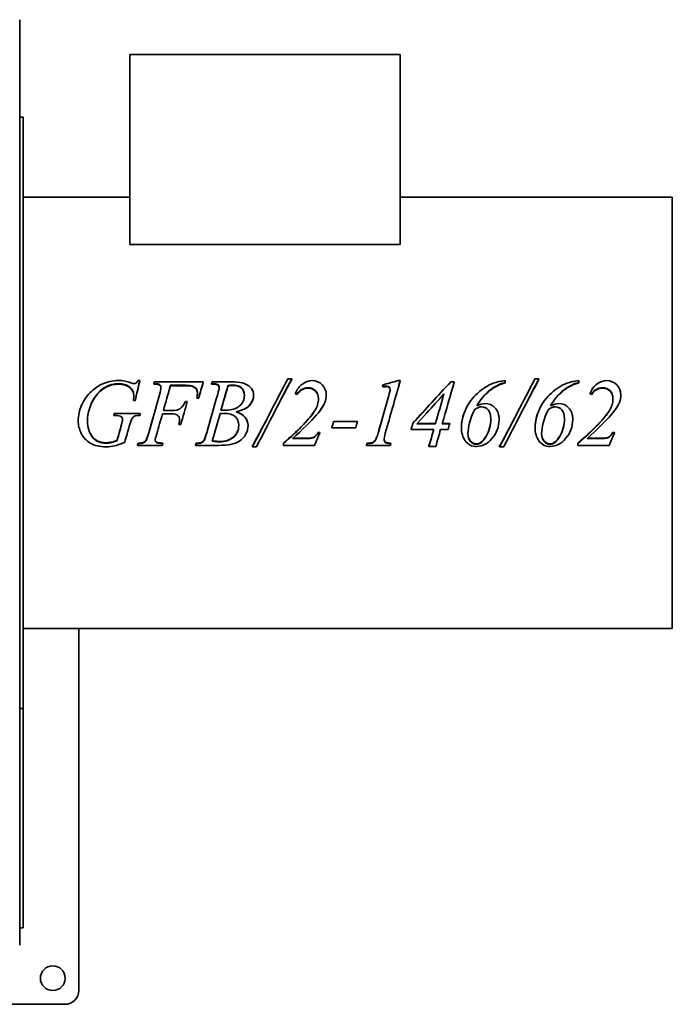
# Model space of a CAD drawing. Header units: millimetres. Extents: x 270 to 570, y 154 to 440.
# Tile 2 of 2: x 383 to 570, y 154 to 438. Entities that reach past the tile are written whole.
import ezdxf

# ---------------------------------------------------------------- set-up
doc = ezdxf.new("R2010")
doc.units = ezdxf.units.MM
doc.header["$LTSCALE"] = 2
doc.layers.add('Krawędzie widoczne(ISO)', color=7, linetype='Continuous', lineweight=35, true_color=0x262659)

msp = doc.modelspace()

# ---------------------------------------------------------------- linework, layer by layer
at = {"layer": 'Krawędzie widoczne(ISO)'}
for p, q in [((382.75, 437.5), (382.75, 314.5)), ((414.43, 427.5), (414.43, 372.84)), ((414.43, 427.5), (492.07, 427.5)), ((492.07, 427.5), (492.07, 372.84)), ((383.75, 409.5), (382.75, 409.5)), ((383.75, 239.5), (383.75, 409.5)), ((414.43, 386.5), (383.75, 386.5)), ((570.25, 386.5), (492.07, 386.5)), ((570.25, 262.5), (570.25, 386.5)), ((414.43, 372.84), (492.07, 372.84)), ((459.77, 334.26), (460.89, 334.26)), ((460.89, 334.11), (460.89, 334.26)), ((530.8, 334.26), (531.92, 334.26)), ((531.92, 334.11), (531.92, 334.26)), ((416.76, 333.79), (417.24, 333.79)), ((417.24, 333.64), (417.24, 333.79)), ((421.3, 332.75), (421.3, 332.89)), ((421.46, 333.38), (435.49, 333.38)), ((429.71, 332.43), (426.08, 332.43)), ((426.08, 332.3), (426.08, 332.43)), ((429.71, 332.3), (426.08, 332.3)), ((432.1, 332.17), (432.1, 332.3)), ((435.49, 333.24), (435.49, 333.38)), ((437.86, 332.75), (437.86, 332.89)), ((438.04, 333.38), (444.51, 333.38)), ((442.58, 332.2), (442.58, 332.32)), ((486.96, 332.36), (486.96, 332.49)), ((487.14, 331.88), (487.14, 332)), ((491.45, 333.75), (492.08, 333.75)), ((492.08, 333.6), (492.08, 333.75)), ((506.58, 333.38), (507.58, 333.38)), ((507.58, 333.24), (507.58, 333.38)), ((522.24, 333.23), (522.24, 333.75)), ((522.24, 333.09), (522.24, 333.23)), ((543.4, 333.23), (543.4, 333.75)), ((543.4, 333.09), (543.4, 333.23)), ((434.17, 328.79), (433.67, 328.79)), ((433.67, 328.72), (433.67, 328.79)), ((434.17, 328.72), (433.67, 328.72)), ((434.17, 328.72), (434.17, 328.79)), ((449.96, 329.44), (449.96, 329.52)), ((461.99, 330.01), (461.99, 330.1)), ((462.46, 329.8), (462.46, 329.89)), ((470.83, 329.61), (470.83, 329.69)), ((546.62, 330.01), (546.62, 330.1)), ((547.1, 329.8), (547.1, 329.89)), ((555.46, 329.61), (555.46, 329.69)), ((415.9, 328.05), (415.42, 328.05)), ((415.42, 328), (415.42, 328.05)), ((415.9, 328), (415.42, 328)), ((415.9, 328), (415.9, 328.05)), ((430.4, 327.8), (430.9, 327.8)), ((430.9, 327.75), (430.9, 327.8)), ((409.77, 323.79), (409.77, 323.78)), ((410.14, 323.78), (409.77, 323.78)), ((409.92, 324.31), (417.39, 324.31)), ((409.92, 324.31), (417.39, 324.31)), ((409.92, 324.31), (409.92, 324.31)), ((417.39, 324.31), (417.39, 324.31)), ((426.17, 324.22), (423.76, 324.22)), ((424.02, 325.17), (426.4, 325.17)), ((513.43, 325.4), (513.43, 325.41)), ((520.35, 323.94), (520.35, 323.95)), ((520.36, 323.91), (520.35, 323.93)), ((534.6, 325.4), (534.6, 325.41)), ((428.51, 321.21), (428.51, 321.15)), ((429.04, 321.15), (428.51, 321.15)), ((448.36, 320.96), (448.36, 320.9)), ((472.4, 320.28), (472.4, 320.21)), ((479.29, 320.21), (472.4, 320.21)), ((472.95, 322.04), (479.83, 322.04)), ((472.95, 322.04), (472.95, 322.01)), ((472.95, 322.01), (479.83, 322.01)), ((479.83, 322.04), (479.83, 322.01)), ((495.76, 321.65), (495.76, 321.6)), ((502.21, 321.38), (496.89, 321.38)), ((496.93, 321.43), (502.21, 321.43)), ((502.21, 321.43), (502.21, 321.38)), ((504.15, 321.38), (506.3, 321.38)), ((504.17, 321.43), (506.3, 321.43)), ((506.3, 321.43), (506.3, 321.38)), ((461.13, 317.09), (465.64, 317.09)), ((461.26, 317.21), (465.64, 317.21)), ((468.45, 318.86), (468.98, 318.86)), ((468.45, 318.86), (468.45, 318.77)), ((468.45, 318.77), (468.98, 318.77)), ((468.98, 318.86), (468.98, 318.77)), ((495.2, 319.78), (495.2, 319.71)), ((501.73, 319.71), (495.2, 319.71)), ((505.82, 319.71), (503.68, 319.71)), ((545.76, 317.09), (550.27, 317.09)), ((545.89, 317.21), (550.27, 317.21)), ((553.08, 318.86), (553.61, 318.86)), ((553.08, 318.86), (553.08, 318.77)), ((553.08, 318.77), (553.61, 318.77)), ((553.61, 318.86), (553.61, 318.77)), ((382.75, 314.5), (382.75, 171.5)), ((410.7, 316.54), (410.7, 316.41)), ((416.64, 315.3), (416.64, 315.15)), ((423.68, 315.15), (416.64, 315.15)), ((416.82, 315.78), (416.82, 315.64)), ((418.2, 315.97), (418.2, 315.83)), ((418.98, 316.57), (418.98, 316.44)), ((423.85, 315.78), (423.85, 315.64)), ((433.3, 315.3), (433.3, 315.15)), ((439.89, 315.15), (433.3, 315.15)), ((433.46, 315.78), (433.46, 315.64)), ((434.88, 315.98), (434.88, 315.85)), ((435.64, 316.57), (435.64, 316.44)), ((449.61, 314.89), (449.61, 314.74)), ((450.77, 314.74), (449.61, 314.74)), ((458.51, 315.78), (458.51, 315.64)), ((458.51, 315.64), (458.51, 315.15)), ((467.48, 315.15), (458.51, 315.15)), ((482.39, 315.3), (482.39, 315.15)), ((489.23, 315.15), (482.39, 315.15)), ((482.58, 315.78), (482.58, 315.64)), ((484.02, 315.95), (484.02, 315.82)), ((489.36, 315.78), (489.36, 315.64)), ((500.33, 314.99), (500.33, 314.84)), ((502.29, 314.84), (500.33, 314.84)), ((520.64, 314.89), (520.64, 314.74)), ((521.8, 314.74), (520.64, 314.74)), ((543.14, 315.78), (543.14, 315.64)), ((543.14, 315.64), (543.14, 315.15)), ((552.11, 315.15), (543.14, 315.15)), ((570.25, 262.5), (383.75, 262.5)), ((399.75, 262.5), (399.75, 158.5)), ((383.75, 239.5), (382.75, 239.5)), ((383.75, 182.33), (383.75, 239.5)), ((383.75, 182.33), (383.75, 180.91)), ((383.75, 177.09), (383.75, 180.91)), ((382.75, 176.5), (383.75, 176.5)), ((383.75, 177.09), (383.75, 176.5)), ((395.75, 154.5), (273.75, 154.5))]:
    msp.add_line(p, q, dxfattribs=at)
msp.add_circle((392.25, 162), 3.55, dxfattribs=at)
msp.add_arc((395.75, 158.5), 4, 270, 0, dxfattribs=at)
for points in [[(449.61, 314.74), (453, 321.19), (456.38, 327.81), (459.77, 334.26)], [(460.89, 334.26), (457.52, 327.81), (454.14, 321.19), (450.77, 314.74)], [(460.89, 334.11), (459.2, 330.93), (457.52, 327.72), (455.83, 324.5)], [(520.64, 314.74), (524.03, 321.19), (527.41, 327.81), (530.8, 334.26)], [(531.92, 334.26), (528.55, 327.81), (525.17, 321.19), (521.8, 314.74)], [(531.92, 334.11), (530.23, 330.93), (528.55, 327.72), (526.86, 324.5)], [(411.17, 332.89), (408.38, 332.89), (406.11, 331.59), (404.35, 328.98)], [(411.17, 332.75), (408.38, 332.75), (406.11, 331.48), (404.35, 328.91)], [(406.18, 332.64), (407.77, 333.41), (409.43, 333.79), (411.17, 333.79)], [(411.17, 333.79), (412.45, 333.79), (413.62, 333.57), (414.67, 333.14)], [(414.67, 333.14), (415.09, 332.97), (415.4, 332.89), (415.6, 332.89)], [(417.24, 333.79), (416.8, 331.89), (416.35, 329.97), (415.9, 328.05)], [(417.24, 333.64), (416.8, 331.77), (416.35, 329.89), (415.9, 328)], [(421.3, 332.89), (421.36, 333.05), (421.41, 333.21), (421.46, 333.38)], [(422.95, 329.72), (423.2, 330.61), (423.33, 331.3), (423.33, 331.81)], [(426.08, 332.43), (425.39, 330.02), (424.71, 327.6), (424.02, 325.17)], [(426.08, 332.3), (425.4, 329.94), (424.71, 327.56), (424.03, 325.17)], [(432.1, 332.3), (431.73, 332.38), (430.94, 332.43), (429.71, 332.43)], [(432.1, 332.17), (431.73, 332.26), (430.94, 332.3), (429.71, 332.3)], [(435.49, 333.38), (435.05, 331.85), (434.61, 330.32), (434.17, 328.79)], [(435.49, 333.24), (435.05, 331.74), (434.61, 330.23), (434.17, 328.72)], [(437.86, 332.89), (437.92, 333.05), (437.98, 333.21), (438.04, 333.38)], [(438.27, 332.87), (438.13, 332.87), (437.99, 332.88), (437.86, 332.89)], [(438.27, 332.74), (438.13, 332.74), (437.99, 332.75), (437.86, 332.75)], [(439.63, 329.84), (439.9, 330.78), (440.04, 331.43), (440.04, 331.81)], [(440.58, 325.31), (441.25, 327.65), (441.91, 330), (442.58, 332.32)], [(442.58, 332.2), (441.92, 329.91), (441.25, 327.61), (440.58, 325.31)], [(442.58, 332.32), (443.08, 332.43), (443.49, 332.49), (443.82, 332.49)], [(443.82, 332.36), (443.49, 332.36), (443.08, 332.31), (442.58, 332.2)], [(465.54, 331.7), (464.29, 331.7), (463.27, 331.1), (462.46, 329.89)], [(465.54, 331.59), (464.29, 331.59), (463.27, 330.99), (462.46, 329.8)], [(486.96, 332.49), (488.46, 332.91), (489.95, 333.33), (491.45, 333.75)], [(487.14, 332), (487.08, 332.16), (487.02, 332.32), (486.96, 332.49)], [(487.14, 331.88), (487.08, 332.04), (487.02, 332.2), (486.96, 332.36)], [(488.21, 332.16), (487.99, 332.16), (487.63, 332.11), (487.14, 332)], [(488.21, 332.04), (487.99, 332.04), (487.63, 331.99), (487.14, 331.88)], [(492.08, 333.75), (490.65, 328.76), (489.23, 323.68), (487.8, 318.67)], [(489.13, 330.63), (489.14, 330.81), (489.15, 330.98), (489.15, 331.15)], [(492.08, 333.6), (491.21, 330.59), (490.33, 327.54), (489.45, 324.5)], [(495.76, 321.6), (499.37, 325.53), (502.97, 329.48), (506.58, 333.38)], [(507.58, 333.38), (506.44, 329.41), (505.3, 325.38), (504.15, 321.38)], [(507.58, 333.24), (506.74, 330.34), (505.89, 327.42), (505.04, 324.5)], [(518.83, 333.02), (519.75, 333.38), (520.89, 333.62), (522.24, 333.75)], [(539.99, 333.02), (540.91, 333.38), (542.05, 333.62), (543.4, 333.75)], [(550.17, 331.7), (548.92, 331.7), (547.9, 331.1), (547.1, 329.89)], [(550.17, 331.59), (548.92, 331.59), (547.9, 330.99), (547.1, 329.8)], [(404.35, 328.98), (402.94, 326.91), (402.24, 324.59), (402.24, 322.02)], [(404.35, 328.91), (403.41, 327.55), (402.79, 326.08), (402.48, 324.5)], [(415.42, 328.05), (415.5, 328.73), (415.54, 329.23), (415.54, 329.55)], [(419.83, 318.71), (420.87, 322.37), (421.91, 326.06), (422.95, 329.72)], [(433.67, 328.79), (433.77, 329.34), (433.82, 329.8), (433.82, 330.16)], [(436.48, 318.78), (437.53, 322.46), (438.58, 326.17), (439.63, 329.84)], [(462.46, 329.89), (462.31, 329.96), (462.15, 330.03), (461.99, 330.1)], [(462.46, 329.8), (462.31, 329.87), (462.15, 329.94), (461.99, 330.01)], [(467.57, 325.17), (468.24, 326.25), (468.58, 327.37), (468.58, 328.55)], [(470.83, 329.69), (470.83, 328.9), (470.69, 328.16), (470.42, 327.49)], [(470.83, 329.61), (470.83, 328.83), (470.69, 328.11), (470.42, 327.44)], [(485.74, 318.67), (486.77, 322.27), (487.79, 325.91), (488.82, 329.52)], [(488.82, 329.52), (489, 330.17), (489.11, 330.54), (489.13, 330.63)], [(496.89, 321.38), (499.47, 324.22), (502.06, 327.08), (504.64, 329.92)], [(504.6, 329.79), (502.98, 328.03), (501.35, 326.27), (499.72, 324.5)], [(504.64, 329.92), (503.83, 327.08), (503.02, 324.22), (502.21, 321.38)], [(547.1, 329.89), (546.94, 329.96), (546.78, 330.03), (546.62, 330.1)], [(547.1, 329.8), (546.94, 329.87), (546.78, 329.94), (546.62, 330.01)], [(552.2, 325.17), (552.87, 326.25), (553.21, 327.37), (553.21, 328.55)], [(555.46, 329.69), (555.46, 328.9), (555.33, 328.16), (555.05, 327.49)], [(555.46, 329.61), (555.46, 328.83), (555.33, 328.11), (555.05, 327.44)], [(430.9, 327.8), (430.28, 325.59), (429.66, 323.37), (429.04, 321.15)], [(430.9, 327.75), (430.6, 326.67), (430.29, 325.58), (429.98, 324.5)], [(470.42, 327.49), (469.99, 326.44), (469.2, 325.27), (468.07, 323.96)], [(470.42, 327.44), (470.05, 326.56), (469.42, 325.57), (468.52, 324.5)], [(514.07, 326.55), (515.03, 326.97), (515.81, 327.17), (516.42, 327.17)], [(535.23, 326.55), (536.19, 326.97), (536.97, 327.17), (537.58, 327.17)], [(555.05, 327.49), (554.62, 326.44), (553.84, 325.27), (552.7, 323.96)], [(555.05, 327.44), (554.68, 326.56), (554.05, 325.57), (553.15, 324.5)], [(399.57, 322.24), (399.57, 323.01), (399.65, 323.76), (399.81, 324.5)], [(409.77, 323.78), (409.82, 323.96), (409.87, 324.13), (409.92, 324.31)], [(409.77, 323.79), (409.82, 323.97), (409.87, 324.14), (409.92, 324.31)], [(411.95, 323.39), (411.58, 323.65), (410.97, 323.78), (410.14, 323.78)], [(412.29, 322.65), (412.29, 322.98), (412.17, 323.22), (411.95, 323.39)], [(412.01, 321.15), (412.19, 321.78), (412.28, 322.28), (412.29, 322.66)], [(412.01, 321.09), (412.19, 321.74), (412.29, 322.26), (412.29, 322.65)], [(414.96, 322.75), (414.82, 322.51), (414.58, 321.81), (414.24, 320.63)], [(417.39, 324.31), (417.35, 324.13), (417.3, 323.96), (417.26, 323.78)], [(419.83, 318.8), (420.38, 320.7), (420.92, 322.6), (421.47, 324.5)], [(423.76, 324.22), (423.21, 322.29), (422.66, 320.36), (422.11, 318.44)], [(436.48, 318.88), (437.02, 320.75), (437.56, 322.62), (438.1, 324.5)], [(438.04, 316.33), (438.79, 318.97), (439.55, 321.63), (440.3, 324.29)], [(440.3, 324.29), (440.72, 324.33), (441.08, 324.35), (441.38, 324.35)], [(441.83, 325.29), (441.58, 325.29), (441.16, 325.3), (440.58, 325.31)], [(449.61, 314.89), (451.3, 318.07), (453, 321.28), (454.69, 324.5)], [(458.51, 315.64), (463.08, 319.66), (466.1, 322.86), (467.57, 325.17)], [(458.51, 315.78), (462.65, 319.37), (465.52, 322.29), (467.11, 324.5)], [(468.07, 323.96), (466.33, 321.97), (464.02, 319.67), (461.13, 317.09)], [(485.74, 318.76), (486.29, 320.67), (486.84, 322.58), (487.4, 324.5)], [(495.76, 321.65), (496.64, 322.6), (497.53, 323.55), (498.42, 324.5)], [(502.21, 321.43), (502.51, 322.45), (502.8, 323.48), (503.1, 324.5)], [(509.65, 320.21), (509.65, 321.65), (509.92, 323.08), (510.46, 324.5)], [(511.54, 318.52), (511.54, 320.37), (512.17, 322.67), (513.43, 325.41)], [(513.43, 325.4), (513.29, 325.09), (513.16, 324.79), (513.03, 324.5)], [(520.19, 324.5), (520.39, 323.95), (520.49, 323.32), (520.49, 322.62)], [(520.64, 314.89), (522.33, 318.07), (524.03, 321.28), (525.72, 324.5)], [(530.82, 320.21), (530.82, 321.65), (531.08, 323.08), (531.62, 324.5)], [(532.7, 318.52), (532.7, 320.37), (533.33, 322.67), (534.6, 325.41)], [(534.6, 325.4), (534.45, 325.09), (534.32, 324.79), (534.19, 324.5)], [(541.35, 324.5), (541.55, 323.95), (541.65, 323.32), (541.65, 322.62)], [(543.14, 315.64), (547.71, 319.66), (550.73, 322.86), (552.2, 325.17)], [(543.14, 315.78), (547.28, 319.37), (550.15, 322.29), (551.74, 324.5)], [(552.7, 323.96), (550.96, 321.97), (548.65, 319.67), (545.76, 317.09)], [(399.57, 322.22), (399.57, 322.23), (399.57, 322.23), (399.57, 322.24)], [(410.7, 316.54), (411.13, 318.07), (411.57, 319.61), (412.01, 321.15)], [(410.7, 316.41), (411.13, 317.96), (411.57, 319.53), (412.01, 321.09)], [(414.24, 320.63), (413.8, 319.1), (413.36, 317.56), (412.92, 316.04)], [(428.51, 321.21), (428.64, 321.73), (428.71, 322.16), (428.71, 322.5)], [(428.51, 321.15), (428.64, 321.69), (428.71, 322.13), (428.71, 322.48)], [(472.4, 320.28), (472.59, 320.87), (472.77, 321.46), (472.95, 322.04)], [(472.4, 320.21), (472.59, 320.81), (472.77, 321.41), (472.95, 322.01)], [(479.83, 322.01), (479.65, 321.41), (479.47, 320.81), (479.29, 320.21)], [(495.2, 319.78), (495.38, 320.4), (495.57, 321.03), (495.76, 321.65)], [(495.2, 319.71), (495.38, 320.34), (495.57, 320.97), (495.76, 321.6)], [(506.3, 321.38), (506.14, 320.82), (505.98, 320.26), (505.82, 319.71)], [(509.65, 320.18), (509.65, 320.19), (509.65, 320.2), (509.65, 320.21)], [(509.66, 320.54), (509.66, 320.54), (509.66, 320.54), (509.66, 320.54)], [(520.49, 322.62), (520.49, 322.61), (520.49, 322.61), (520.49, 322.6)], [(530.82, 320.18), (530.82, 320.19), (530.82, 320.2), (530.82, 320.21)], [(541.65, 322.62), (541.65, 322.61), (541.65, 322.61), (541.65, 322.6)], [(418.98, 316.57), (419.22, 316.93), (419.51, 317.67), (419.83, 318.8)], [(418.98, 316.44), (419.22, 316.8), (419.51, 317.56), (419.83, 318.71)], [(422.11, 318.44), (421.83, 317.55), (421.68, 316.96), (421.68, 316.66)], [(435.64, 316.57), (435.85, 316.91), (436.13, 317.67), (436.48, 318.88)], [(435.64, 316.44), (435.85, 316.78), (436.13, 317.56), (436.48, 318.78)], [(468.98, 318.77), (468.48, 317.56), (467.98, 316.35), (467.48, 315.15)], [(484.85, 316.58), (485.14, 316.99), (485.44, 317.71), (485.74, 318.76)], [(484.85, 316.45), (485.14, 316.87), (485.44, 317.6), (485.74, 318.67)], [(487.8, 318.67), (487.56, 317.78), (487.43, 317.14), (487.43, 316.75)], [(500.33, 314.84), (500.8, 316.45), (501.26, 318.08), (501.73, 319.71)], [(500.33, 314.99), (500.79, 316.56), (501.25, 318.13), (501.71, 319.71)], [(503.68, 319.71), (503.22, 318.08), (502.75, 316.45), (502.29, 314.84)], [(553.61, 318.77), (553.11, 317.56), (552.61, 316.35), (552.11, 315.15)], [(416.64, 315.3), (416.7, 315.46), (416.76, 315.62), (416.82, 315.78)], [(416.64, 315.15), (416.7, 315.31), (416.76, 315.48), (416.82, 315.64)], [(416.82, 315.78), (417.51, 315.8), (417.97, 315.86), (418.2, 315.97)], [(416.82, 315.64), (417.51, 315.66), (417.97, 315.72), (418.2, 315.83)], [(418.2, 315.97), (418.55, 316.11), (418.81, 316.31), (418.98, 316.57)], [(418.2, 315.83), (418.55, 315.98), (418.81, 316.18), (418.98, 316.44)], [(423.85, 315.64), (423.79, 315.48), (423.74, 315.31), (423.68, 315.15)], [(433.3, 315.3), (433.36, 315.46), (433.41, 315.62), (433.46, 315.78)], [(433.3, 315.15), (433.36, 315.31), (433.41, 315.48), (433.46, 315.64)], [(433.46, 315.78), (434.16, 315.8), (434.63, 315.87), (434.88, 315.98)], [(433.46, 315.64), (434.16, 315.66), (434.63, 315.73), (434.88, 315.85)], [(434.88, 315.98), (435.23, 316.13), (435.48, 316.32), (435.64, 316.57)], [(434.88, 315.85), (435.23, 315.99), (435.48, 316.19), (435.64, 316.44)], [(440.32, 316.14), (439.77, 316.14), (439.01, 316.21), (438.04, 316.33)], [(438.07, 316.46), (439.03, 316.34), (439.77, 316.27), (440.32, 316.27)], [(443.29, 315.37), (442.56, 315.22), (441.43, 315.15), (439.89, 315.15)], [(482.39, 315.3), (482.45, 315.46), (482.52, 315.62), (482.58, 315.78)], [(482.39, 315.15), (482.45, 315.31), (482.52, 315.48), (482.58, 315.64)], [(482.58, 315.78), (483.31, 315.8), (483.79, 315.86), (484.02, 315.95)], [(482.58, 315.64), (483.31, 315.66), (483.79, 315.72), (484.02, 315.82)], [(484.02, 315.95), (484.38, 316.11), (484.66, 316.32), (484.85, 316.58)], [(484.02, 315.82), (484.38, 315.97), (484.66, 316.19), (484.85, 316.45)], [(489.36, 315.64), (489.32, 315.48), (489.27, 315.31), (489.23, 315.15)]]:
    msp.add_open_spline(points, degree=3, dxfattribs=at)
for points, knots in [([(399.57, 322.2), (399.57, 323.78), (399.89, 325.29), (400.54, 326.71), (401.2, 328.13), (402.01, 329.34), (402.99, 330.32), (403.97, 331.3), (405.04, 332.07), (406.18, 332.64)], [0, 0, 0, 0, 1, 1, 1, 2, 2, 2, 3, 3, 3, 3]), ([(415.54, 329.55), (415.54, 330.43), (415.15, 331.21), (414.38, 331.88), (413.6, 332.55), (412.53, 332.89), (411.17, 332.89)], [0, 0, 0, 0, 1, 1, 1, 2, 2, 2, 2]), ([(415.54, 329.5), (415.53, 330.36), (415.14, 331.11), (414.38, 331.76), (413.6, 332.42), (412.53, 332.75), (411.17, 332.75)], [0.014111, 0.014111, 0.014111, 0.014111, 1, 1, 1, 2, 2, 2, 2]), ([(415.6, 332.89), (415.81, 332.89), (416, 332.94), (416.15, 333.04), (416.31, 333.15), (416.51, 333.4), (416.76, 333.79)], [0, 0, 0, 0, 1, 1, 1, 2, 2, 2, 2]), ([(423.33, 331.81), (423.33, 332.03), (423.27, 332.23), (423.16, 332.4), (423.05, 332.57), (422.88, 332.69), (422.65, 332.77), (422.43, 332.85), (421.98, 332.89), (421.3, 332.89)], [0, 0, 0, 0, 1, 1, 1, 2, 2, 2, 3, 3, 3, 3]), ([(423.33, 331.74), (423.32, 331.94), (423.27, 332.12), (423.16, 332.27), (423.05, 332.44), (422.88, 332.56), (422.65, 332.64), (422.43, 332.72), (421.98, 332.75), (421.3, 332.75)], [0.068621, 0.068621, 0.068621, 0.068621, 1, 1, 1, 2, 2, 2, 3, 3, 3, 3]), ([(433.82, 330.16), (433.82, 330.75), (433.65, 331.22), (433.33, 331.57), (433.01, 331.91), (432.6, 332.16), (432.1, 332.3)], [0, 0, 0, 0, 1, 1, 1, 2, 2, 2, 2]), ([(433.82, 330.11), (433.81, 330.67), (433.65, 331.12), (433.33, 331.46), (433.01, 331.8), (432.6, 332.04), (432.1, 332.17)], [0.024139, 0.024139, 0.024139, 0.024139, 1, 1, 1, 2, 2, 2, 2]), ([(440.04, 331.81), (440.04, 332.13), (439.91, 332.39), (439.67, 332.58), (439.42, 332.78), (438.96, 332.87), (438.27, 332.87)], [0, 0, 0, 0, 1, 1, 1, 2, 2, 2, 2]), ([(440.04, 331.74), (440.02, 332.04), (439.9, 332.28), (439.67, 332.46), (439.42, 332.65), (438.96, 332.74), (438.27, 332.74)], [0.056276, 0.056276, 0.056276, 0.056276, 1, 1, 1, 2, 2, 2, 2]), ([(443.82, 332.49), (445.02, 332.49), (445.9, 332.23), (446.46, 331.72), (447.01, 331.2), (447.29, 330.48), (447.29, 329.56)], [-2, -2, -2, -2, -1, -1, -1, 0, 0, 0, 0]), ([(447.29, 329.52), (447.28, 330.41), (447, 331.1), (446.46, 331.6), (445.9, 332.11), (445.02, 332.36), (443.82, 332.36)], [0.014365, 0.014365, 0.014365, 0.014365, 1, 1, 1, 2, 2, 2, 2]), ([(444.51, 333.38), (445.6, 333.38), (446.57, 333.21), (447.42, 332.87), (448.27, 332.53), (448.91, 332.05), (449.33, 331.45), (449.75, 330.85), (449.96, 330.2), (449.96, 329.52)], [0, 0, 0, 0, 1, 1, 1, 2, 2, 2, 3, 3, 3, 3]), ([(461.99, 330.1), (462.44, 331.26), (463.1, 332.15), (463.97, 332.79), (464.84, 333.43), (465.78, 333.75), (466.79, 333.75)], [0, 0, 0, 0, 1, 1, 1, 2, 2, 2, 2]), ([(468.58, 328.55), (468.58, 329.48), (468.3, 330.24), (467.74, 330.83), (467.17, 331.41), (466.44, 331.7), (465.54, 331.7)], [0, 0, 0, 0, 1, 1, 1, 2, 2, 2, 2]), ([(468.58, 328.51), (468.57, 329.42), (468.29, 330.16), (467.74, 330.72), (467.17, 331.3), (466.44, 331.59), (465.54, 331.59)], [0.010769, 0.010769, 0.010769, 0.010769, 1, 1, 1, 2, 2, 2, 2]), ([(466.79, 333.75), (467.92, 333.75), (468.88, 333.35), (469.66, 332.56), (470.44, 331.77), (470.83, 330.82), (470.83, 329.69)], [0, 0, 0, 0, 1, 1, 1, 2, 2, 2, 2]), ([(489.15, 331.15), (489.15, 331.47), (489.07, 331.72), (488.9, 331.89), (488.74, 332.07), (488.51, 332.16), (488.21, 332.16)], [0, 0, 0, 0, 1, 1, 1, 2, 2, 2, 2]), ([(489.15, 331.09), (489.15, 331.38), (489.06, 331.61), (488.9, 331.78), (488.74, 331.95), (488.51, 332.04), (488.21, 332.04)], [0.043896, 0.043896, 0.043896, 0.043896, 1, 1, 1, 2, 2, 2, 2]), ([(509.65, 320.14), (509.65, 321.98), (510.08, 323.8), (510.92, 325.59), (511.76, 327.38), (512.9, 328.92), (514.35, 330.2), (515.79, 331.48), (517.28, 332.42), (518.83, 333.02)], [0, 0, 0, 0, 1, 1, 1, 2, 2, 2, 3, 3, 3, 3]), ([(522.24, 333.23), (520.72, 332.87), (519.25, 332.13), (517.82, 330.98), (516.4, 329.84), (515.14, 328.36), (514.07, 326.55)], [0, 0, 0, 0, 1, 1, 1, 2, 2, 2, 2]), ([(522.24, 333.09), (520.72, 332.74), (519.25, 332), (517.82, 330.88), (516.41, 329.76), (515.17, 328.32), (514.09, 326.56)], [0, 0, 0, 0, 1, 1, 1, 1.991746, 1.991746, 1.991746, 1.991746]), ([(530.82, 320.14), (530.82, 321.98), (531.24, 323.8), (532.08, 325.59), (532.92, 327.38), (534.07, 328.92), (535.51, 330.2), (536.95, 331.48), (538.44, 332.42), (539.99, 333.02)], [0, 0, 0, 0, 1, 1, 1, 2, 2, 2, 3, 3, 3, 3]), ([(543.4, 333.23), (541.88, 332.87), (540.41, 332.13), (538.99, 330.98), (537.56, 329.84), (536.31, 328.36), (535.23, 326.55)], [0, 0, 0, 0, 1, 1, 1, 2, 2, 2, 2]), ([(543.4, 333.09), (541.88, 332.74), (540.41, 332), (538.99, 330.88), (537.57, 329.76), (536.33, 328.32), (535.25, 326.56)], [0, 0, 0, 0, 1, 1, 1, 1.991746, 1.991746, 1.991746, 1.991746]), ([(546.62, 330.1), (547.08, 331.26), (547.74, 332.15), (548.6, 332.79), (549.47, 333.43), (550.41, 333.75), (551.42, 333.75)], [0, 0, 0, 0, 1, 1, 1, 2, 2, 2, 2]), ([(553.21, 328.55), (553.21, 329.48), (552.93, 330.24), (552.37, 330.83), (551.8, 331.41), (551.07, 331.7), (550.17, 331.7)], [0, 0, 0, 0, 1, 1, 1, 2, 2, 2, 2]), ([(553.21, 328.51), (553.21, 329.42), (552.93, 330.16), (552.37, 330.72), (551.8, 331.3), (551.07, 331.59), (550.17, 331.59)], [0.010769, 0.010769, 0.010769, 0.010769, 1, 1, 1, 2, 2, 2, 2]), ([(551.42, 333.75), (552.56, 333.75), (553.51, 333.35), (554.29, 332.56), (555.07, 331.77), (555.46, 330.82), (555.46, 329.69)], [0, 0, 0, 0, 1, 1, 1, 2, 2, 2, 2]), ([(447.29, 329.56), (447.29, 328.34), (446.84, 327.32), (445.94, 326.51), (445.04, 325.7), (443.67, 325.29), (441.83, 325.29)], [-2, -2, -2, -2, -1, -1, -1, 0, 0, 0, 0]), ([(449.96, 329.52), (449.96, 328.47), (449.57, 327.53), (448.78, 326.67), (447.99, 325.82), (446.7, 325.2), (444.92, 324.8)], [0, 0, 0, 0, 1, 1, 1, 2, 2, 2, 2]), ([(449.96, 329.44), (449.96, 328.41), (449.57, 327.48), (448.78, 326.64), (447.99, 325.8), (446.71, 325.19), (444.93, 324.8)], [0, 0, 0, 0, 1, 1, 1, 1.998461, 1.998461, 1.998461, 1.998461]), ([(426.4, 325.17), (427.46, 325.17), (428.25, 325.34), (428.78, 325.67), (429.3, 326.01), (429.85, 326.72), (430.4, 327.8)], [0, 0, 0, 0, 1, 1, 1, 2, 2, 2, 2]), ([(513.43, 325.41), (513.9, 325.74), (514.28, 325.96), (514.56, 326.06), (514.84, 326.17), (515.13, 326.22), (515.45, 326.22)], [-2, -2, -2, -2, -1, -1, -1, 0, 0, 0, 0]), ([(515.45, 326.19), (515.13, 326.19), (514.84, 326.14), (514.56, 326.04), (514.28, 325.93), (513.9, 325.72), (513.43, 325.4)], [0, 0, 0, 0, 1, 1, 1, 2, 2, 2, 2]), ([(515.45, 326.22), (516.18, 326.22), (516.81, 325.93), (517.32, 325.36), (517.84, 324.79), (518.1, 323.97), (518.1, 322.9)], [-2, -2, -2, -2, -1, -1, -1, 0, 0, 0, 0]), ([(517.84, 324.5), (517.71, 324.83), (517.54, 325.11), (517.32, 325.35), (516.81, 325.91), (516.18, 326.19), (515.45, 326.19)], [0.577013, 0.577013, 0.577013, 0.577013, 1, 1, 1, 2, 2, 2, 2]), ([(516.42, 327.17), (517.55, 327.17), (518.51, 326.76), (519.3, 325.93), (520.1, 325.11), (520.49, 323.99), (520.49, 322.59)], [0, 0, 0, 0, 1, 1, 1, 2, 2, 2, 2]), ([(534.6, 325.41), (535.07, 325.74), (535.44, 325.96), (535.72, 326.06), (536, 326.17), (536.3, 326.22), (536.61, 326.22)], [-2, -2, -2, -2, -1, -1, -1, 0, 0, 0, 0]), ([(536.61, 326.19), (536.3, 326.19), (536, 326.14), (535.72, 326.04), (535.44, 325.93), (535.07, 325.72), (534.6, 325.4)], [0, 0, 0, 0, 1, 1, 1, 2, 2, 2, 2]), ([(536.61, 326.22), (537.35, 326.22), (537.97, 325.93), (538.49, 325.36), (539, 324.79), (539.26, 323.97), (539.26, 322.9)], [-2, -2, -2, -2, -1, -1, -1, 0, 0, 0, 0]), ([(539, 324.5), (538.87, 324.83), (538.7, 325.11), (538.49, 325.35), (537.97, 325.91), (537.35, 326.19), (536.61, 326.19)], [0.577013, 0.577013, 0.577013, 0.577013, 1, 1, 1, 2, 2, 2, 2]), ([(537.58, 327.17), (538.71, 327.17), (539.67, 326.76), (540.46, 325.93), (541.26, 325.11), (541.65, 323.99), (541.65, 322.59)], [0, 0, 0, 0, 1, 1, 1, 2, 2, 2, 2]), ([(417.26, 323.78), (416.57, 323.77), (416.07, 323.69), (415.76, 323.54), (415.46, 323.38), (415.19, 323.12), (414.96, 322.75)], [0, 0, 0, 0, 1, 1, 1, 2, 2, 2, 2]), ([(428.71, 322.48), (428.71, 323.04), (428.53, 323.47), (428.18, 323.77), (427.82, 324.07), (427.15, 324.22), (426.17, 324.22)], [0, 0, 0, 0, 1, 1, 1, 2, 2, 2, 2]), ([(441.38, 324.35), (442.88, 324.35), (443.98, 324.04), (444.66, 323.42), (445.34, 322.79), (445.68, 321.93), (445.68, 320.83)], [-2, -2, -2, -2, -1, -1, -1, 0, 0, 0, 0]), ([(444.92, 324.8), (446.1, 324.38), (446.96, 323.83), (447.52, 323.15), (448.08, 322.47), (448.36, 321.72), (448.36, 320.9)], [0, 0, 0, 0, 1, 1, 1, 2, 2, 2, 2]), ([(445.66, 324.5), (446.47, 324.13), (447.09, 323.69), (447.52, 323.17), (448.08, 322.5), (448.36, 321.76), (448.36, 320.96)], [0.22248, 0.22248, 0.22248, 0.22248, 1, 1, 1, 2, 2, 2, 2]), ([(513.9, 315.59), (514.93, 315.59), (515.89, 316.32), (516.77, 317.79), (517.65, 319.26), (518.09, 320.97), (518.1, 322.91)], [0, 0, 0, 0, 1, 1, 1, 1.99747, 1.99747, 1.99747, 1.99747]), ([(518.1, 322.9), (518.1, 320.92), (517.65, 319.18), (516.77, 317.68), (515.89, 316.19), (514.93, 315.45), (513.9, 315.45)], [-2, -2, -2, -2, -1, -1, -1, 0, 0, 0, 0]), ([(535.07, 315.59), (536.1, 315.59), (537.05, 316.32), (537.93, 317.79), (538.81, 319.26), (539.26, 320.97), (539.26, 322.91)], [0, 0, 0, 0, 1, 1, 1, 1.99747, 1.99747, 1.99747, 1.99747]), ([(539.26, 322.9), (539.26, 320.92), (538.82, 319.18), (537.93, 317.68), (537.05, 316.19), (536.1, 315.45), (535.07, 315.45)], [-2, -2, -2, -2, -1, -1, -1, 0, 0, 0, 0]), ([(407.63, 314.74), (405.73, 314.74), (404.2, 315.09), (403.02, 315.81), (401.85, 316.52), (400.98, 317.47), (400.41, 318.66), (399.85, 319.84), (399.57, 321.02), (399.57, 322.2)], [0, 0, 0, 0, 1, 1, 1, 2, 2, 2, 3, 3, 3, 3]), ([(402.24, 322.04), (402.25, 320.37), (402.68, 318.94), (403.55, 317.73), (404.42, 316.51), (405.77, 315.91), (407.6, 315.91)], [0.003546, 0.003546, 0.003546, 0.003546, 1, 1, 1, 2, 2, 2, 2]), ([(402.24, 322.02), (402.24, 320.32), (402.68, 318.85), (403.55, 317.62), (404.42, 316.38), (405.77, 315.77), (407.6, 315.77)], [0, 0, 0, 0, 1, 1, 1, 2, 2, 2, 2]), ([(440.32, 316.27), (441.73, 316.27), (442.98, 316.69), (444.06, 317.51), (445.13, 318.34), (445.68, 319.45), (445.68, 320.85)], [0, 0, 0, 0, 1, 1, 1, 1.993073, 1.993073, 1.993073, 1.993073]), ([(445.68, 320.83), (445.68, 319.38), (445.14, 318.24), (444.06, 317.4), (442.98, 316.56), (441.73, 316.14), (440.32, 316.14)], [-2, -2, -2, -2, -1, -1, -1, 0, 0, 0, 0]), ([(448.36, 320.9), (448.36, 319.99), (448.13, 319.12), (447.67, 318.29), (447.21, 317.47), (446.62, 316.83), (445.9, 316.38), (445.18, 315.92), (444.31, 315.59), (443.29, 315.37)], [0, 0, 0, 0, 1, 1, 1, 2, 2, 2, 3, 3, 3, 3]), ([(514.04, 314.84), (512.6, 314.84), (511.5, 315.37), (510.76, 316.44), (510.02, 317.51), (509.65, 318.74), (509.65, 320.14)], [0, 0, 0, 0, 1, 1, 1, 2, 2, 2, 2]), ([(520.49, 322.59), (520.49, 320.44), (519.81, 318.61), (518.44, 317.1), (517.07, 315.59), (515.61, 314.84), (514.04, 314.84)], [0, 0, 0, 0, 1, 1, 1, 2, 2, 2, 2]), ([(535.2, 314.84), (533.76, 314.84), (532.67, 315.37), (531.93, 316.44), (531.19, 317.51), (530.82, 318.74), (530.82, 320.14)], [0, 0, 0, 0, 1, 1, 1, 2, 2, 2, 2]), ([(541.65, 322.59), (541.65, 320.44), (540.97, 318.61), (539.6, 317.1), (538.24, 315.59), (536.77, 314.84), (535.2, 314.84)], [0, 0, 0, 0, 1, 1, 1, 2, 2, 2, 2]), ([(465.64, 317.21), (466.37, 317.21), (466.96, 317.36), (467.43, 317.65), (467.9, 317.95), (468.24, 318.35), (468.45, 318.86)], [0, 0, 0, 0, 1, 1, 1, 2, 2, 2, 2]), ([(465.64, 317.09), (466.37, 317.09), (466.96, 317.24), (467.43, 317.54), (467.9, 317.85), (468.24, 318.25), (468.45, 318.77)], [0, 0, 0, 0, 1, 1, 1, 2, 2, 2, 2]), ([(511.54, 318.57), (511.54, 317.65), (511.78, 316.93), (512.26, 316.4), (512.74, 315.86), (513.29, 315.59), (513.9, 315.59)], [0.015224, 0.015224, 0.015224, 0.015224, 1, 1, 1, 2, 2, 2, 2]), ([(513.9, 315.45), (513.29, 315.45), (512.74, 315.72), (512.26, 316.27), (511.78, 316.82), (511.54, 317.56), (511.54, 318.52)], [-2, -2, -2, -2, -1, -1, -1, 0, 0, 0, 0]), ([(532.7, 318.57), (532.71, 317.65), (532.95, 316.93), (533.42, 316.4), (533.9, 315.86), (534.45, 315.59), (535.07, 315.59)], [0.015224, 0.015224, 0.015224, 0.015224, 1, 1, 1, 2, 2, 2, 2]), ([(535.07, 315.45), (534.45, 315.45), (533.9, 315.72), (533.42, 316.27), (532.94, 316.82), (532.7, 317.56), (532.7, 318.52)], [-2, -2, -2, -2, -1, -1, -1, 0, 0, 0, 0]), ([(550.27, 317.21), (551, 317.21), (551.6, 317.36), (552.07, 317.65), (552.54, 317.95), (552.87, 318.35), (553.08, 318.86)], [0, 0, 0, 0, 1, 1, 1, 2, 2, 2, 2]), ([(550.27, 317.09), (551, 317.09), (551.6, 317.24), (552.07, 317.54), (552.54, 317.85), (552.87, 318.25), (553.08, 318.77)], [0, 0, 0, 0, 1, 1, 1, 2, 2, 2, 2]), ([(407.6, 315.91), (408.05, 315.91), (408.47, 315.95), (408.88, 316.03), (409.28, 316.1), (409.88, 316.27), (410.7, 316.54)], [0, 0, 0, 0, 1, 1, 1, 2, 2, 2, 2]), ([(407.6, 315.77), (408.05, 315.77), (408.47, 315.81), (408.88, 315.89), (409.28, 315.97), (409.88, 316.14), (410.7, 316.41)], [0, 0, 0, 0, 1, 1, 1, 2, 2, 2, 2]), ([(412.92, 316.04), (411.7, 315.51), (410.72, 315.17), (409.98, 315), (409.23, 314.82), (408.45, 314.74), (407.63, 314.74)], [0, 0, 0, 0, 1, 1, 1, 2, 2, 2, 2]), ([(421.68, 316.66), (421.68, 316.36), (421.81, 316.13), (422.05, 315.97), (422.3, 315.81), (422.89, 315.7), (423.85, 315.64)], [0, 0, 0, 0, 1, 1, 1, 2, 2, 2, 2]), ([(421.69, 316.72), (421.7, 316.46), (421.82, 316.26), (422.05, 316.11), (422.3, 315.95), (422.89, 315.84), (423.85, 315.78)], [0.071427, 0.071427, 0.071427, 0.071427, 1, 1, 1, 2, 2, 2, 2]), ([(487.43, 316.82), (487.45, 316.52), (487.56, 316.29), (487.77, 316.13), (488, 315.95), (488.53, 315.84), (489.36, 315.78)], [0.057836, 0.057836, 0.057836, 0.057836, 1, 1, 1, 2, 2, 2, 2]), ([(487.43, 316.75), (487.43, 316.42), (487.55, 316.17), (487.77, 315.99), (488, 315.82), (488.53, 315.7), (489.36, 315.64)], [0, 0, 0, 0, 1, 1, 1, 2, 2, 2, 2])]:
    msp.add_open_spline(points, degree=3, knots=knots, dxfattribs=at)

doc.saveas('drawing.dxf')
